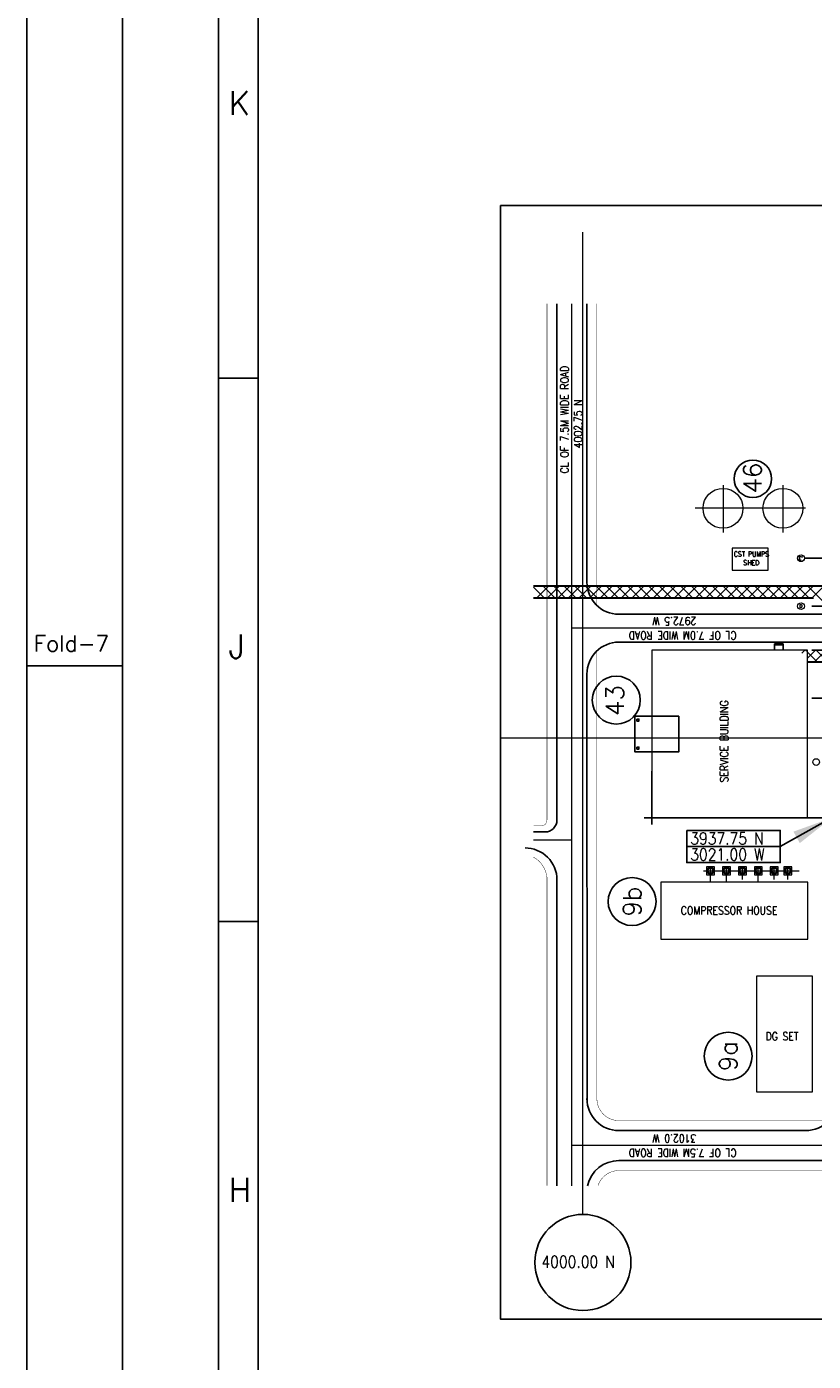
# Model space of a CAD drawing. Header units: inches. Extents: x 0 to 1544102, y -487208 to 23144100.
# Tile 7 of 13: x 0 to 24621, y -160960 to -119204. Entities that reach past the tile are written whole.
import ezdxf
from ezdxf.enums import TextEntityAlignment as Align

# ---------------------------------------------------------------- set-up
doc = ezdxf.new("R2010")
doc.units = ezdxf.units.IN
doc.header["$LTSCALE"] = 1800
doc.header["$MEASUREMENT"] = 0
doc.linetypes.add('CENTER', pattern=[2, 1.25, -0.25, 0.25, -0.25])
doc.linetypes.add('CENTRE', pattern=[1.5, 0.75, -0.25, 0.25, -0.25])
doc.layers.get('0').update_dxf_attribs({"color": 253, "lineweight": 9})
for name, color, linetype in [('AIR RECEIVER', 241, 'Continuous'), ('AIR.LINE', 4, 'Continuous'), ('CENTER', 10, 'CENTER'), ('COL', 1, 'Continuous'), ('DCL', 1, 'CENTER'), ('DRYER', 3, 'Continuous'), ('FORMAT', 9, 'Continuous'), ('GRID', 251, 'CENTER'), ('MOTHER PLOT$1$TEXT', 2, 'Continuous'), ('Road', 3, 'Continuous'), ('Road Sides', 11, 'Continuous'), ('TEXT', 3, 'Continuous'), ('WALL', 6, 'Continuous')]:
    doc.layers.add(name, color=color, linetype=linetype)
for name, color, linetype, lineweight in [('CEN', 2, 'CENTER', 15), ('CL', 8, 'CENTER', 15), ('DIM', 4, 'Continuous', 18), ('TRENCH-TRESTLE', 6, 'Continuous', 30)]:
    doc.layers.add(name, color=color, linetype=linetype, lineweight=lineweight)
doc.styles.add('ROMANC', font='ROMANC.SHX')
doc.styles.add('ROMANS', font='romans.shx')
doc.styles.add('ROMANT', font='romant')
doc.dimstyles.new('SSS', dxfattribs={"dimscale": 100, "dimtxt": 2.5, "dimasz": 3, "dimexe": 0.5, "dimexo": 0.5, "dimgap": 1, "dimtad": 1, "dimdec": 0, "dimdsep": 46, "dimtxsty": 'ROMANS', "dimcen": 4, "dimdle": 1.5, "dimclrd": 1, "dimclre": 1, "dimclrt": 3, "dimadec": 0, "dimazin": 0, "dimtfac": 0.2, "dimtdec": 0, "dimtix": 1, "dimtmove": 0, "dimatfit": 3, "dimfxl": 1, "dimtolj": 1, "dimtzin": 0, "dimarcsym": 0})

# ---------------------------------------------------------------- blocks, each defined once
blk = doc.blocks.new('SHEET_A0')
at = {"layer": 'FORMAT'}
for p, q in [((12, 829), (12, 12.00000000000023)), ((24, 12.00000000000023), (24, 829)), ((29, 18), (29, 816)), ((24, 630), (29, 630)), ((12, 594), (0, 594)), ((24, 562), (29, 562))]:
    blk.add_line(p, q, dxfattribs=at)
blk.add_lwpolyline([(1189, 841.0000000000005), (0, 841.0000000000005), (0, 2.274e-13), (1189, 2.274e-13)], close=True, dxfattribs=at)
at = {"layer": 'FORMAT', "style": 'ROMANS'}
for s, height, p in [('K', 3, (25.27838769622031, 662.9288417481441)), ('Fold-7', 2, (0.8981329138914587, 595.7794179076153)), ('J', 3, (25.27838769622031, 594.9288417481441)), ('H', 3, (25.27838769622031, 526.928841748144))]:
    blk.add_text(s, height=height, dxfattribs=at).set_placement(p)
at = {"layer": 'FORMAT', "color": 3, "flags": 13}
for tag, height, rotation, style, p in [('DRGNO', 3.5, 180, 'ROMANT', (99.41502925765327, 824.4376017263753)), ('FILE_PATH', 2, 90, 'ROMANS', (18.34743858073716, 51.63642534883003))]:
    blk.add_attdef(tag, text='', height=height, rotation=rotation, dxfattribs=dict(at, style=style)).set_placement(p, align=Align.MIDDLE_LEFT)
for tag, height, style, p in [('DRN', 2, 'ROMANS', (1122.623383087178, 62.50626057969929)), ('DESIGN', 2, 'ROMANS', (1122.623383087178, 58.58865154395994)), ('CHD', 2, 'ROMANS', (1122.623383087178, 54.42865154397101)), ('APPD', 2, 'ROMANS', (1122.623383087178, 50.26865154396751)), ('SCALE', 2, 'ROMANS', (1088.444985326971, 28.38143388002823)), ('DRGNO', 3.5, 'ROMANT', (1105.048104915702, 23.00000000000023))]:
    blk.add_attdef(tag, text='', height=height, dxfattribs=dict(at, style=style)).set_placement(p, align=Align.MIDDLE_LEFT)
at = {"layer": 'FORMAT', "color": 3, "style": 'ROMANS', "width": 0.8, "flags": 13}
for p in [(1162.904698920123, 62.50626057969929), (1162.904698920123, 58.34626057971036), (1162.904698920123, 54.18626057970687), (1162.904698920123, 50.16000000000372)]:
    blk.add_attdef('DATE', text='', height=2, dxfattribs=at).set_placement(p, align=Align.MIDDLE_LEFT)
at = {"layer": 'FORMAT', "color": 3, "style": 'ROMANS', "flags": 13}
for tag, p in [('1', (1119.956978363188, 13.97713249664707)), ('REV', (1156.965217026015, 13.97713249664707))]:
    blk.add_attdef(tag, p, '', height=2, dxfattribs=at)

msp = doc.modelspace()

# ---------------------------------------------------------------- hatches: boundary and pattern name
at = {"linetype": 'ByBlock'}
h = msp.add_hatch(dxfattribs=at)
h.set_pattern_fill('ANSI37', color=8, scale=1875, angle=90)
h.set_pattern_definition([(135, (517409.8281800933, 231040.0621723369), (-165.7281518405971, -165.728151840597), []), (225, (517409.8281800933, 231040.0621723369), (165.728151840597, -165.7281518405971), [])])
edge = h.paths.add_edge_path()
edge.add_line((24202.99474966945, -138710.0587431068), (24441.07818009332, -138710.0587431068))
edge.add_line((24441.07818009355, -138710.0587431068), (24441.07818009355, -139085.0587431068))
edge.add_line((24441.07818009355, -139085.0587431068), (25003.57818009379, -139085.0587431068))
edge.add_line((25003.57818009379, -139085.0587431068), (25003.57818009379, -138710.0587431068))
edge.add_line((25003.57818009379, -138710.0587431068), (24413.08019148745, -138710.0587431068))
edge.add_arc((24308.03747057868, -138710.0478787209), 105.0427214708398, 270, 359.9940739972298, ccw=False)
edge.add_arc((24308.03747057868, -138710.0478787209), 105.0427214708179, 180.0059260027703, 270, ccw=False)

# ---------------------------------------------------------------- linework, layer by layer
at = {"color": 8, "linetype": 'CENTRE', "ltscale": 500}
for p, q in [((17409.82818009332, -156363.3924962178), (17409.82818009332, -125634.0616922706)), ((59265.80257004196, -141459.9378276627), (14830.72452514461, -141459.9378276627))]:
    msp.add_line(p, q, dxfattribs=at)
at = {"color": 8}
for p, q in [((21795.05770105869, -133544.9284094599, 271.1964377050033), (21795.05770105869, -135024.2003185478, 271.1964377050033)), ((23670.05770105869, -133544.9284094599, 271.1964377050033), (23670.05770105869, -135024.2003185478, 271.1964377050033)), ((24376.26369649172, -134272.4305552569, 271.1964377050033), (20925.26715522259, -134272.4305552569, 271.1964377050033)), ((22078.17517330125, -135522.4305552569, 271.1964377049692), (22078.17517330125, -136209.9305552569, 271.1964377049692)), ((23203.17517330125, -135522.4305552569, 271.1964377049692), (22078.17517330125, -135522.4305552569, 271.1964377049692)), ((23203.17517330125, -136209.9305552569, 271.1964377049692), (23203.17517330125, -135522.4305552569, 271.1964377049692)), ((22078.17517330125, -136209.9305552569, 271.1964377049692), (23203.17517330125, -136209.9305552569, 271.1964377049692))]:
    msp.add_line(p, q, dxfattribs=at)
at = {"color": 8, "linetype": 'ByBlock'}
for p, q in [((16206.66432060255, -137085.2022202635), (15863.1341140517, -136741.6720137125)), ((16332.94657925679, -136709.9290449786), (15957.66532737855, -137085.2102968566)), ((16538.10987343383, -137085.1914694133), (16162.84744899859, -136709.9290449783)), ((16664.40288293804, -136709.9290449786), (16289.13238260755, -137085.1995453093)), ((16869.55542626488, -137085.1807185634), (16494.30375267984, -136709.9290449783)), ((16995.85918661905, -136709.9290449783), (16620.59943783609, -137085.1887937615)), ((17201.00097909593, -137085.1699677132), (16825.76005636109, -136709.9290449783)), ((17327.3154903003, -136709.9290449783), (16952.06649306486, -137085.178042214)), ((17532.44653192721, -137085.1592168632), (17157.21636004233, -136709.9290449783)), ((17658.77179398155, -136709.9290449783), (17283.53354829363, -137085.1672906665)), ((17863.89208475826, -137085.148466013), (17488.67266372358, -136709.9290449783)), ((17990.22809766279, -136709.9290449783), (17615.00060352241, -137085.1565391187)), ((18195.33763758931, -137085.1377151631), (17820.12896740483, -136709.9290449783)), ((18321.68440134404, -136709.9290449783), (17946.46765875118, -137085.1457875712)), ((18526.78319042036, -137085.1269643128), (18151.58527108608, -136709.9290449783)), ((18653.14070502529, -136709.9290449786), (18277.93471397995, -137085.1350360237)), ((18858.22874325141, -137085.1162134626), (18483.04157476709, -136709.9290449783)), ((18984.59700870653, -136709.9290449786), (18609.40176920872, -137085.1242844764)), ((19189.67429608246, -137085.1054626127), (18814.4978784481, -136709.9290449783)), ((19316.05331238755, -136709.9290449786), (18940.86882443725, -137085.1135329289)), ((19521.11984891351, -137085.0947117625), (19145.95418212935, -136709.9290449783)), ((19647.5096160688, -136709.9290449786), (19272.33587966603, -137085.1027813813)), ((19852.56540174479, -137085.0839609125), (19477.4104858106, -136709.9290449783)), ((19978.96591974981, -136709.9290449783), (19603.8029348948, -137085.0920298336)), ((20184.01095457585, -137085.0732100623), (19808.86678949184, -136709.9290449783)), ((20310.42222343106, -136709.9290449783), (19935.26999012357, -137085.081278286)), ((20515.45650740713, -137085.0624592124), (20140.32309317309, -136709.9290449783)), ((20641.8785271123, -136709.9290449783), (20266.73704535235, -137085.0705267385)), ((20846.90206023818, -137085.0517083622), (20471.77939685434, -136709.9290449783)), ((20973.33483079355, -136709.9290449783), (20598.20410058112, -137085.0597751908)), ((21178.34761306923, -137085.040957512), (20803.23570053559, -136709.9290449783)), ((21304.7911344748, -136709.9290449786), (20929.67115580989, -137085.0490236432)), ((21509.79316590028, -137085.030206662), (21134.69200421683, -136709.9290449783)), ((21636.24743815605, -136709.9290449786), (21261.13821103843, -137085.0382720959)), ((21841.23871873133, -137085.0194558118), (21466.14830789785, -136709.9290449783)), ((21967.70374183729, -136709.9290449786), (21592.60526626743, -137085.0275205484)), ((22172.68427156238, -137085.0087049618), (21797.6046115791, -136709.9290449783)), ((22299.16004551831, -136709.9290449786), (21924.07232149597, -137085.0167690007)), ((22504.12982439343, -137084.9979541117), (22129.06091526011, -136709.9290449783)), ((22630.61634919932, -136709.9290449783), (22255.53937672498, -137085.0060174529)), ((22835.57537722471, -137084.9872032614), (22460.51721894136, -136709.9290449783)), ((22962.07265288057, -136709.9290449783), (22587.00643195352, -137084.9952659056)), ((23167.02093005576, -137084.9764524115), (22791.97352262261, -136709.9290449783)), ((23293.52895656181, -136709.9290449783), (22918.47348718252, -137084.9845143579)), ((23498.46648288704, -137084.9657015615), (23123.42982630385, -136709.9290449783)), ((23624.98526024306, -136709.9290449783), (23249.94054241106, -137084.9737628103)), ((23829.9120357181, -137084.9549507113), (23454.8861299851, -136709.9290449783)), ((23956.44156392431, -136709.9290449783), (23581.40759763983, -137084.9630112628)), ((24161.35758854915, -137084.9441998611), (23786.34243366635, -136709.9290449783)), ((24287.89786760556, -136709.9290449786), (23912.8746528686, -137084.9522597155)), ((24492.80314138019, -137084.9334490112), (24117.79873734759, -136709.9290449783)), ((24619.3541712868, -136709.9290449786), (24244.34170809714, -137084.9415081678)), ((25003.57819723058, -137264.2522011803), (24449.25504102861, -136709.9290449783)), ((24950.81047496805, -136709.9290449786), (24575.80876332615, -137084.9307566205))]:
    msp.add_line(p, q, dxfattribs=at)
at = {"color": 8, "linetype": 'Continuous', "ltscale": 0.2}
for points in [[(21274.97455585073, -145734.5366419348), (21524.97455585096, -145734.5366419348), (21524.97455585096, -145484.5366419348), (21274.97455585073, -145484.5366419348)], [(21774.98506529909, -145734.5366419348), (22024.98506529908, -145734.5366419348), (22024.98506529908, -145484.5366419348), (21774.98506529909, -145484.5366419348)], [(22274.97456653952, -145734.5366419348), (22524.97456653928, -145734.5366419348), (22524.97456653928, -145484.5366419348), (22274.97456653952, -145484.5366419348)], [(22774.98473874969, -145734.5366419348), (23024.98473874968, -145734.5366419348), (23024.98473874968, -145484.5366419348), (22774.98473874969, -145484.5366419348)], [(23274.98400147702, -145734.5366419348), (23524.98400147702, -145734.5366419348), (23524.98400147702, -145484.5366419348), (23274.98400147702, -145484.5366419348)], [(23701.22856138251, -145734.5366419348), (23951.22856138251, -145734.5366419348), (23951.22856138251, -145484.5366419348), (23701.22856138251, -145484.5366419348)]]:
    msp.add_lwpolyline(points, close=True, dxfattribs=at)
at = {"color": 8}
msp.add_lwpolyline([(22847.44465759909, -148906.3183698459), (22847.44465759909, -152531.3183698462), (24597.44465759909, -152531.3183698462), (24597.44465759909, -148906.3183698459)], close=True, dxfattribs=at)
at = {"color": 8, "linetype": 'ByBlock'}
for centre in [(21795.05770105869, -134272.4305552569, 271.1964377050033), (23670.05770105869, -134272.4305552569, 271.1964377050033)]:
    msp.add_circle(centre, 625, dxfattribs=at)
at = {"color": 8}
for centre in [(24236.03545862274, -135834.9337431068), (24236.03545862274, -135834.9337431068), (24236.03545862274, -137334.9337431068), (24236.03545862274, -137334.9337431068), (24710.92948296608, -142209.9337431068), (24710.92948296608, -142209.9337431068)]:
    msp.add_circle(centre, 105.0427214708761, dxfattribs=at)
at = {"layer": 'AIR RECEIVER', "color": 8}
for centre in [(21399.97435150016, -145609.6630819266), (21899.97435150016, -145609.6630819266), (22399.97435150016, -145609.6630819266), (22899.97435150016, -145609.6630819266), (23399.97435150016, -145609.6630819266), (23826.21891140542, -145609.6630819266)]:
    msp.add_circle(centre, 104.375, dxfattribs=at)
at = {"layer": 'AIR.LINE', "color": 8}
for p, q in [((21391.28457457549, -145505.6501482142, 0.002132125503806), (21391.29234906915, -145489.9356212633, 0.002132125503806)), ((21408.91161042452, -145505.671725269, 0.002132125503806), (21408.91161042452, -145489.9356212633, 0.002132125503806)), ((21891.28502967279, -145505.6501482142, 0.002132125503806), (21891.29280416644, -145489.9356212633, 0.002132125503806)), ((21908.91206552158, -145505.671725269, 0.002132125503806), (21908.91206552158, -145489.9356212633, 0.002132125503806)), ((22391.2846092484, -145505.6501482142, 0.002132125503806), (22391.29238374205, -145489.9356212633, 0.002132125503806)), ((22408.91164509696, -145505.671725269, 0.002132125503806), (22408.91164509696, -145489.9356212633, 0.002132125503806)), ((22891.28458876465, -145505.6501482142, 0.002132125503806), (22891.29236325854, -145489.9356212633, 0.002132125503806)), ((22908.91162461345, -145505.671725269, 0.002132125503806), (22908.91162461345, -145489.9356212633, 0.002132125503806)), ((23391.28814142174, -145505.6501482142, 0.002132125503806), (23391.29591591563, -145489.9356212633, 0.002132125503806)), ((23408.91517727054, -145505.671725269, 0.002132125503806), (23408.91517727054, -145489.9356212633, 0.002132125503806)), ((23817.532701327, -145505.6501482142, 0.002132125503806), (23817.54047582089, -145489.9356212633, 0.002132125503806)), ((23835.1597371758, -145505.671725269, 0.002132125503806), (23835.1597371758, -145489.9356212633, 0.002132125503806))]:
    msp.add_line(p, q, dxfattribs=at)
at = {"layer": 'CEN', "color": 8, "linetype": 'CENTER', "ltscale": 10}
for p, q in [((56422.40989546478, -137334.9369630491), (24413.08025885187, -137334.935407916)), ((21180.18581584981, -145609.6630819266), (24174.10288217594, -145609.6630819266)), ((21399.98736876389, -145945.8878892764), (21399.96403660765, -145476.8675879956)), ((21899.99787821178, -145940.6140548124), (21899.97454605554, -145476.8675879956)), ((22399.97422008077, -145887.1156079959), (22399.97454605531, -145476.8675879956)), ((22899.99714875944, -145941.140800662), (22899.97454605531, -145476.8675879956)), ((23399.99801745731, -145880.6766736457), (23399.97454605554, -145476.8675879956)), ((23826.24257736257, -145880.6766736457), (23826.21910596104, -145476.8675879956))]:
    msp.add_line(p, q, dxfattribs=at)
at = {"layer": 'CENTER', "color": 8, "ltscale": 7}
for centre in [(21399.97435150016, -145609.6630819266), (21899.97435150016, -145609.6630819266), (21899.97435150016, -145609.6630819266), (22399.97435150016, -145609.6630819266), (22399.97435150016, -145609.6630819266), (22899.97435150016, -145609.6630819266), (23399.97435150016, -145609.6630819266), (23826.21891140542, -145609.6630819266)]:
    msp.add_circle(centre, 81.25, dxfattribs=at)
at = {"layer": 'CL', "color": 8, "ltscale": 100}
for p, q in [((17066.07702418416, -155465.3045564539), (17066.0770241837, -127873.1834580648)), ((63534.98918017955, -138022.4290449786), (17066.0770241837, -138022.4290449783)), ((15863.1341140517, -144647.4343011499), (17066.07702418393, -144647.4343011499)), ((63534.82818009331, -154209.9337431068), (17066.0770241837, -154209.9337431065))]:
    msp.add_line(p, q, dxfattribs=at)
at = {"layer": 'COL', "color": 8}
for points in [[(19102.32818009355, -140866.172883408), (19102.32818009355, -140928.672883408), (19164.82818009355, -140928.672883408), (19164.82818009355, -140866.172883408)], [(19102.32818009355, -141741.172883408), (19102.32818009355, -141803.672883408), (19164.82818009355, -141803.672883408), (19164.82818009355, -141741.172883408)]]:
    msp.add_lwpolyline(points, close=True, dxfattribs=at)
at = {"layer": 'DCL', "color": 8}
for p, q in [((21386.25447203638, -145491.4449608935, 0.002132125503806), (21386.25447203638, -145485.5051749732, 0.002132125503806)), ((21413.73699891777, -145491.2249688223, 0.002132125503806), (21413.73699891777, -145485.5051749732, 0.002132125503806)), ((21886.25492713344, -145491.4449608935, 0.002132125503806), (21886.25492713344, -145485.5051749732, 0.002132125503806)), ((21913.73745401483, -145491.2249688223, 0.002132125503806), (21913.73745401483, -145485.5051749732, 0.002132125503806)), ((22386.25450670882, -145491.4449608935, 0.002132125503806), (22386.25450670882, -145485.5051749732, 0.002132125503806)), ((22413.73703359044, -145491.2249688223, 0.002132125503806), (22413.73703359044, -145485.5051749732, 0.002132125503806)), ((22886.25448622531, -145491.4449608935, 0.002132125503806), (22886.25448622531, -145485.5051749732, 0.002132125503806)), ((22913.73701310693, -145491.2249688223, 0.002132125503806), (22913.73701310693, -145485.5051749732, 0.002132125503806)), ((23386.2580388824, -145491.4449608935, 0.002132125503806), (23386.2580388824, -145485.5051749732, 0.002132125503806)), ((23413.74056576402, -145491.2249688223, 0.002132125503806), (23413.74056576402, -145485.5051749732, 0.002132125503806)), ((23812.50259878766, -145491.4449608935, 0.002132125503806), (23812.50259878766, -145485.5051749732, 0.002132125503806)), ((23839.98512566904, -145491.2249688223, 0.002132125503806), (23839.98512566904, -145485.5051749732, 0.002132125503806))]:
    msp.add_line(p, q, dxfattribs=at)
at = {"layer": 'DIM'}
for points in [[(19566.07818009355, -143959.922883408), (24441.07818009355, -143960.0587431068), (24441.07818009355, -138709.922883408), (19566.07818009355, -138709.922883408)], [(19849.99756280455, -147753.4130819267), (24449.99756280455, -147753.4130819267), (24449.99756280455, -145965.9130819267), (19849.99756280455, -145965.9130819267)]]:
    msp.add_lwpolyline(points, close=True, dxfattribs=at)
at = {"layer": 'DRYER', "color": 8}
for p, q in [((21384.12073547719, -145487.0451194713, 0.002132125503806), (21415.87073547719, -145487.0451194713, 0.002132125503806)), ((21384.12073547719, -145489.9356212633, 0.002132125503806), (21384.12073547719, -145487.0451194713, 0.002132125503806)), ((21415.87073547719, -145489.9356212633, 0.002132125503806), (21384.12073547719, -145489.9356212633, 0.002132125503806)), ((21387.70541289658, -145487.0451194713, 0.002132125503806), (21387.70541289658, -145486.8644631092, 0.002132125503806)), ((21412.2860580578, -145486.8644631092, 0.002132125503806), (21387.70541289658, -145486.8644631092, 0.002132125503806)), ((21412.2860580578, -145487.0451194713, 0.002132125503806), (21412.2860580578, -145486.8644631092, 0.002132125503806)), ((21415.87073547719, -145487.0451194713, 0.002132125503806), (21415.87073547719, -145489.9356212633, 0.002132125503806)), ((21884.12119057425, -145487.0451194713, 0.002132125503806), (21915.87119057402, -145487.0451194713, 0.002132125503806)), ((21884.12119057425, -145489.9356212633, 0.002132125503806), (21884.12119057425, -145487.0451194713, 0.002132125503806)), ((21915.87119057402, -145489.9356212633, 0.002132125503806), (21884.12119057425, -145489.9356212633, 0.002132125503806)), ((21887.70586799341, -145487.0451194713, 0.002132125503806), (21887.70586799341, -145486.8644631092, 0.002132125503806)), ((21912.28651315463, -145486.8644631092, 0.002132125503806), (21887.70586799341, -145486.8644631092, 0.002132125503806)), ((21912.28651315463, -145487.0451194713, 0.002132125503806), (21912.28651315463, -145486.8644631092, 0.002132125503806)), ((21915.87119057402, -145487.0451194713, 0.002132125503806), (21915.87119057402, -145489.9356212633, 0.002132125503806)), ((22384.12077014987, -145487.0451194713, 0.002132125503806), (22415.87077014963, -145487.0451194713, 0.002132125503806)), ((22384.12077014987, -145489.9356212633, 0.002132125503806), (22384.12077014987, -145487.0451194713, 0.002132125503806)), ((22415.87077014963, -145489.9356212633, 0.002132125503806), (22384.12077014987, -145489.9356212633, 0.002132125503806)), ((22387.70544756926, -145487.0451194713, 0.002132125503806), (22387.70544756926, -145486.8644631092, 0.002132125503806)), ((22412.28609273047, -145486.8644631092, 0.002132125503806), (22387.70544756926, -145486.8644631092, 0.002132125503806)), ((22412.28609273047, -145487.0451194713, 0.002132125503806), (22412.28609273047, -145486.8644631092, 0.002132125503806)), ((22415.87077014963, -145487.0451194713, 0.002132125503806), (22415.87077014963, -145489.9356212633, 0.002132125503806)), ((22884.12074966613, -145487.0451194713, 0.002132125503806), (22915.87074966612, -145487.0451194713, 0.002132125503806)), ((22884.12074966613, -145489.9356212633, 0.002132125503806), (22884.12074966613, -145487.0451194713, 0.002132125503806)), ((22915.87074966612, -145489.9356212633, 0.002132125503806), (22884.12074966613, -145489.9356212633, 0.002132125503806)), ((22887.70542708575, -145487.0451194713, 0.002132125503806), (22887.70542708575, -145486.8644631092, 0.002132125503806)), ((22912.28607224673, -145486.8644631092, 0.002132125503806), (22887.70542708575, -145486.8644631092, 0.002132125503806)), ((22912.28607224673, -145487.0451194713, 0.002132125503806), (22912.28607224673, -145486.8644631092, 0.002132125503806)), ((22915.87074966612, -145487.0451194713, 0.002132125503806), (22915.87074966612, -145489.9356212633, 0.002132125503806)), ((23384.12430232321, -145487.0451194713, 0.002132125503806), (23415.87430232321, -145487.0451194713, 0.002132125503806)), ((23384.12430232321, -145489.9356212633, 0.002132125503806), (23384.12430232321, -145487.0451194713, 0.002132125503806)), ((23415.87430232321, -145489.9356212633, 0.002132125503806), (23384.12430232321, -145489.9356212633, 0.002132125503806)), ((23387.7089797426, -145487.0451194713, 0.002132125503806), (23387.7089797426, -145486.8644631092, 0.002132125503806)), ((23412.28962490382, -145486.8644631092, 0.002132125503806), (23387.7089797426, -145486.8644631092, 0.002132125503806)), ((23412.28962490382, -145487.0451194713, 0.002132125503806), (23412.28962490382, -145486.8644631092, 0.002132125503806)), ((23415.87430232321, -145487.0451194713, 0.002132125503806), (23415.87430232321, -145489.9356212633, 0.002132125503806)), ((23810.3688622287, -145487.0451194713, 0.002132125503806), (23842.11886222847, -145487.0451194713, 0.002132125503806)), ((23810.3688622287, -145489.9356212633, 0.002132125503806), (23810.3688622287, -145487.0451194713, 0.002132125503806)), ((23842.11886222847, -145489.9356212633, 0.002132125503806), (23810.3688622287, -145489.9356212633, 0.002132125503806)), ((23813.95353964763, -145487.0451194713, 0.002132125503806), (23813.95353964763, -145486.8644631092, 0.002132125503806)), ((23838.53418480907, -145486.8644631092, 0.002132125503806), (23813.95353964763, -145486.8644631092, 0.002132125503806)), ((23838.53418480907, -145487.0451194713, 0.002132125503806), (23838.53418480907, -145486.8644631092, 0.002132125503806)), ((23842.11886222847, -145487.0451194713, 0.002132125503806), (23842.11886222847, -145489.9356212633, 0.002132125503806))]:
    msp.add_line(p, q, dxfattribs=at)
at = {"layer": 'GRID', "color": 8}
for p, q in [((29753.57818009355, -135834.9337431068), (24341.07818009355, -135834.9337431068)), ((41228.57818009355, -137334.9337431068), (24341.07818009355, -137334.9337431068)), ((41228.57818009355, -138709.9337431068), (24341.07818009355, -138709.9337431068)), ((41228.57818009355, -140209.9337431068), (24341.07818009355, -140209.9337431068)), ((41228.57818009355, -143959.9337431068), (24341.07818009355, -143959.9337431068))]:
    msp.add_line(p, q, dxfattribs=at)
at = {"layer": 'GRID', "color": 8, "ltscale": 750}
for p, q in [((19566.07818009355, -144169.172883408), (19566.07818009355, -142497.0732330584)), ((24928.51949181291, -143959.922883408), (19323.51568009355, -143959.922883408))]:
    msp.add_line(p, q, dxfattribs=at)
at = {"layer": 'MOTHER PLOT$1$TEXT', "color": 8}
for centre, radius in [((22728.17244533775, -133348.210730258, 306.8673938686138), 584.9703416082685), ((18453.90194576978, -140273.380601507, -65.32887459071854), 750), ((18948.57836904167, -146574.5997663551, -654.4941082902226), 750), ((21956.37131645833, -151412.4815297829, -350.3832332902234), 750)]:
    msp.add_circle(centre, radius, dxfattribs=at)
at = {"layer": 'Road', "color": 8, "ltscale": 100}
for p, q in [((16597.3270241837, -144022.5591052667), (16597.3270241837, -127873.1834580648)), ((17534.8270241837, -136585.0540449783), (17534.8270241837, -127873.1834580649)), ((17537.58159611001, -152815.3640209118), (17534.8270241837, -139460.0540449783)), ((15863.1341140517, -144397.4341052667), (16222.68952418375, -144397.4341052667)), ((16597.3270241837, -155465.304556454), (16597.3270241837, -145897.5590892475)), ((24378.57871120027, -153741.1837431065), (18535.18952418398, -153741.1837431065)), ((27816.07388971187, -154678.6837431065), (18535.18952418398, -154678.6837431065))]:
    msp.add_line(p, q, dxfattribs=at)
at = {"layer": 'Road', "color": 8}
for p, q in [((62066.07818009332, -137584.9290449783), (18535.18952418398, -137584.9290449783)), ((62066.07818009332, -138459.9290449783), (18535.18952418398, -138459.9290449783))]:
    msp.add_line(p, q, dxfattribs=at)
at = {"layer": 'Road', "color": 8, "ltscale": 100}
for centre, radius, start, end in [((18534.8270241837, -136584.9290449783), 1000, 180, 270), ((16222.3270241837, -144022.4341052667, -1.426975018e-07), 375, 270, 0), ((15597.3270241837, -145897.4340892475), 1000, 0, 90.00000042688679), ((18534.8270241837, -152741.1915449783), 1000, 180, 270), ((24378.57818009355, -152741.1837431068), 1000, 270, 0), ((18534.8270241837, -155678.6915449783), 1000, 90, 167.6790873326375)]:
    msp.add_arc(centre, radius, start, end, dxfattribs=at)
at = {"layer": 'Road', "color": 8}
msp.add_arc((18534.8270241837, -139459.9290449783), 1000, 90, 180, dxfattribs=at)
at = {"layer": 'Road Sides', "color": 161, "linetype": 'ByBlock'}
msp.add_line((23585.05489395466, -144852.4401913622), (20659.32919271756, -144852.4401913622), dxfattribs=at)
for points in [[(14830.72452514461, -124800.2623576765), (65833.56024004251, -124800.2623576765), (65833.56024004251, -159643.3405980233), (14830.72452514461, -159643.3405980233)], [(20659.32919271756, -144351.3439156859), (23585.05489395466, -144351.3439156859), (23585.05489395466, -145353.5364670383), (20659.32919271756, -145353.5364670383)]]:
    msp.add_lwpolyline(points, close=True, dxfattribs=at)
at = {"layer": 'Road Sides', "color": 8, "ltscale": 100, "const_width": 12.5}
for points in [[(16284.8270241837, -144022.5592371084), (16284.8270241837, -127873.1834580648)], [(17847.3270241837, -137311.2384223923), (17847.3270241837, -127873.1834580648)], [(17847.3270241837, -152741.2177329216), (17847.3270241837, -138733.8696675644)], [(16284.8270241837, -155465.3045564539), (16284.8270241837, -145802.1435726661)], [(25104.75517116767, -153428.6915449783), (18535.18952418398, -153428.6915449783)], [(28542.26565330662, -154991.1915449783), (18535.18952418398, -154991.1915449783)]]:
    msp.add_lwpolyline(points, dxfattribs=at)
for points in [[(16097.3270241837, -144209.9341052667, 0.4142135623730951), (16284.8270241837, -144022.4341052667)], [(16284.8270241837, -145897.4340892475, 0.2738021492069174), (15863.1341140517, -145185.0956384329, 0.2738021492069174)]]:
    msp.add_lwpolyline(points, format="xyb", dxfattribs=at)
at = {"layer": 'Road Sides', "color": 8, "ltscale": 100, "const_width": 12.5, "elevation": 1.5130013e-09}
msp.add_lwpolyline([(15863.1341140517, -144209.9341052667), (16097.68952418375, -144209.9341052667)], dxfattribs=at)
at = {"layer": 'Road Sides', "color": 8, "ltscale": 100, "const_width": 12.5}
for points, elevation in [([(17847.3270241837, -152741.2177329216, 0.4142126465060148), (18534.82487439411, -153428.7177329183)], 5.776997e-10), ([(18534.82487439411, -154990.8297656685, 0.3246753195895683), (17881.16311188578, -155465.3045564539, 0.3246753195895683)], 9.430323e-10)]:
    msp.add_lwpolyline(points, format="xyb", dxfattribs=dict(at, elevation=elevation))
at = {"layer": 'Road Sides', "color": 161, "linetype": 'ByBlock'}
msp.add_circle((17409.82818009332, -157867.4290080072), 1504.036511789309, dxfattribs=at)
at = {"layer": 'TRENCH-TRESTLE', "color": 8, "ltscale": 100}
for p, q in [((25003.57818009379, -136709.9290449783), (15863.1341140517, -136709.9290449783)), ((24628.57818009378, -137084.9290449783), (15863.1341140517, -137084.9290449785)), ((25003.57818009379, -139084.9337431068), (24441.07818009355, -139084.9337431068))]:
    msp.add_line(p, q, dxfattribs=at)
at = {"layer": 'WALL', "color": 8}
for p, q in [((23676.07818009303, -138508.047883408), (23406.07818009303, -138508.047883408)), ((23406.07818009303, -138508.047883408), (23406.07818009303, -138695.547883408)), ((23676.07818009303, -138539.297883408), (23406.07818009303, -138539.297883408)), ((23676.07818009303, -138508.047883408), (23676.07818009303, -138695.547883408)), ((19128.57818009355, -140928.672883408), (19138.57818009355, -140928.672883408)), ((19128.57818009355, -141803.672883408), (19138.57818009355, -141803.672883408))]:
    msp.add_line(p, q, dxfattribs=at)
msp.add_lwpolyline([(20409.82818009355, -140776.797883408), (20409.82818009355, -141893.047883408), (19039.82818009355, -141893.047883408), (19039.82818009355, -140776.797883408)], close=True, dxfattribs=at)

# ---------------------------------------------------------------- block references
at = {"color": 161, "linetype": 'ByBlock', "xscale": 250, "yscale": 250, "zscale": 250}
msp.add_blockref('SHEET_A0', (0, -287698.0803614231), dxfattribs=at)

# ---------------------------------------------------------------- texts
at = {"color": 8, "style": 'ROMANS', "width": 0.7244479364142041}
for s, p in [('CST PUMPS', (22134.88731421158, -135784.6145786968, 271.1964377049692)), ('SHED', (22430.80116728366, -136054.9526134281, 271.1964377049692))]:
    msp.add_text(s, height=160.3125, dxfattribs=at).set_placement(p)
at = {"layer": 'MOTHER PLOT$1$TEXT', "color": 8, "style": 'ROMANS'}
for s, p in [('46', (22718.20205934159, -133326.5817816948, 306.8673939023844)), ('43', (18408.18307533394, -140289.5523876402, -65.32887459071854)), ('9b', (18948.57836904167, -146574.5997663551, -654.4941082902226)), ('9a', (21956.37131645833, -151412.4815297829, -350.3832332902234))]:
    msp.add_text(s, height=562.5, rotation=90, dxfattribs=at).set_placement(p, align=Align.MIDDLE_CENTER)
at = {"layer": 'TEXT', "color": 8, "style": 'ROMANS', "width": 0.85}
for s, rotation, p in [('CL OF 7.5M WIDE ROAD ', 90, (16960.43494897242, -133179.2571457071, -0.00537171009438)), ('4002.75 N', 90, (17383.71407117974, -132392.767660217, -0.00537171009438)), ('2972.5 W', 180, (20959.22436507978, -137673.8130010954, -0.00537171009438)), ('CL OF 7.0M WIDE ROAD ', 180, (22219.86097667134, -138125.9131745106, -0.00537171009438)), ('SERVICE BUILDING', 90, (21957.92142963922, -142847.8212786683)), ('3102.0 W', 180, (20959.22436507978, -153860.9037696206, -0.00537171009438)), ('CL OF 7.5M WIDE ROAD ', 180, (22219.86097667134, -154313.0039430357, -0.00537171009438))]:
    msp.add_text(s, height=250, rotation=rotation, dxfattribs=at).set_placement(p)
at = {"layer": 'TEXT', "color": 8, "style": 'ROMANC'}
for s, p in [("E'", (24163.11527428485, -135881.9411766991)), ('D', (24186.31789030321, -137381.9411766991))]:
    msp.add_text(s, height=100, dxfattribs=at).set_placement(p)
at = {"layer": 'TEXT', "color": 3, "style": 'ROMANS', "width": 0.85}
for s, p in [('3937.75 N', (20769.72487097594, -144791.8119753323)), ('3021.00 W', (20769.72487097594, -145292.9082510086)), ('4000.00 N', (16112.45217918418, -158032.4363459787))]:
    msp.add_text(s, height=375, dxfattribs=at).set_placement(p)
at = {"layer": 'TEXT', "color": 8, "style": 'ROMANS', "width": 0.85}
for s, p in [('COMPRESSOR HOUSE', (20472.58925499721, -146980.2773563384)), ('DG SET', (23129.23141875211, -150915.0233032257, 0.0021321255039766))]:
    msp.add_text(s, height=250, dxfattribs=at).set_placement(p)

# ---------------------------------------------------------------- leaders
at = {"color": 8, "linetype": 'ByBlock'}
msp.add_leader([(25191.07818009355, -143959.9337431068), (23585.05489395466, -144852.4401913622)], dimstyle='SSS', override={"dimscale": 5000, "dimasz": 0.25, "dimtad": 0, "dimfxl": 0.18, "dimarcsym": 1}, dxfattribs=at)

doc.saveas('drawing.dxf')
